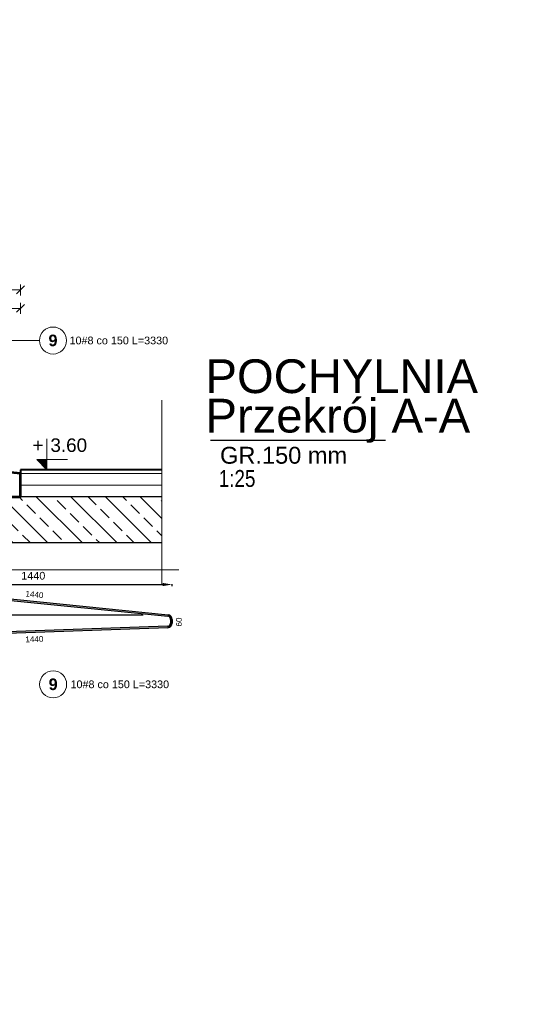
# Model space of a CAD drawing. Extents: x -29285 to 83599, y 0 to 75879.
# Tile 12 of 20: x 39604 to 42200, y 5106 to 10212. Entities that reach past the tile are written whole.
import ezdxf
from ezdxf import colors
from ezdxf.entities.mleader import LeaderData, LeaderLine
from ezdxf.enums import TextEntityAlignment as Align
from ezdxf.math import Vec2, Vec3

# ---------------------------------------------------------------- set-up
doc = ezdxf.new("R2010")
doc.units = 0
doc.header["$LTSCALE"] = 10
doc.header["$MEASUREMENT"] = 0
doc.linetypes.add('HIDDEN', pattern=[0.375, 0.25, -0.125])
for name, color, linetype, lineweight in [('!! 1_ PROJ WARSTWY', 252, 'Continuous', 9), ('!! 1_PROJ Sciany', 2, 'Continuous', 40), ('DO KONSTRUKCJI', 222, 'Continuous', 35), ('P-Linia1', 3, 'Continuous', 40), ('P-Linia2', 2, 'Continuous', 25), ('P-Linia3', 6, 'Continuous', 60), ('P-Opis słupy', 30, 'Continuous', 9), ('P-Przerywana', 13, 'HIDDEN', 9), ('P-Szraf - Ściana żelbetowa', 54, 'Continuous', 0), ('P-Wymiar', 254, 'Continuous', 9)]:
    doc.layers.add(name, color=color, linetype=linetype, lineweight=lineweight)
for name, color, linetype in [('RCAD_opis kształtu pręta', 7, 'Continuous'), ('RCAD_pręt wyrzucony', 130, 'Continuous'), ('RCAD_symbole graficzne', 7, 'Continuous')]:
    doc.layers.add(name, color=color, linetype=linetype)
doc.styles.add('_Fdelita opis', font='arial.ttf')
doc.styles.add('ROMANS', font='romans.shx', dxfattribs={"width": 0.7})
doc.styles.add('style1', font='arial.ttf')
doc.styles.add('style3', font='arialbd.ttf')
doc.dimstyles.new('A25', dxfattribs={"dimscale": 27, "dimtxt": 1.75, "dimasz": 0.06, "dimexe": 0, "dimexo": 0, "dimgap": 1, "dimtad": 1, "dimdec": 4, "dimrnd": 0.1, "dimdsep": 46, "dimtxsty": 'ROMANS', "dimblk": '[[[[[[[[', "dimcen": 2, "dimdle": 2, "dimse1": 1, "dimse2": 1, "dimclrd": 256, "dimclrt": 1, "dimadec": 0, "dimazin": 0, "dimtfac": 1, "dimtdec": 4, "dimtix": 1, "dimtmove": 2, "dimatfit": 3, "dimldrblk": '[[[[[[[[', "dimfxl": 0, "dimtvp": 0.6, "dimtolj": 1, "dimlwd": -1, "dimarcsym": 0})
doc.dimstyles.new('RBCT DIM 20', dxfattribs={"dimtxt": 40, "dimasz": 50, "dimexe": 2.5, "dimexo": 150, "dimgap": 25, "dimtad": 1, "dimdec": 0, "dimzin": 1, "dimtxsty": 'style1', "dimcen": 50, "dimclrd": 8, "dimclre": 8, "dimclrt": 2, "dimadec": 0, "dimazin": 0, "dimtfac": 1, "dimtdec": 0, "dimtmove": 0, "dimatfit": 3, "dimfxl": 1, "dimarcsym": 0})

# ---------------------------------------------------------------- blocks, each defined once
blk = doc.blocks.new('[[[[[[[[')
at = {"layer": 'P-Wymiar'}
for p, q in [((-12.7, -12.7), (12.7, 12.7)), ((0, 0), (-4.6, 0)), ((0, 18), (0, -18))]:
    blk.add_line(p, q, dxfattribs=at)
blk = doc.blocks.new('*D326')
at = {"layer": 'Defpoints', "color": 0, "transparency": 16777216}
for p in [(39608.8, 8714.6), (38108.8, 7859.4), (39608.8, 7858.1)]:
    blk.add_point(p, dxfattribs=at)
at = {"layer": 'P-Wymiar', "transparency": 16777216}
blk.add_line((38110.4, 8714.6), (39607.2, 8714.6), dxfattribs=at)
at = {"layer": 'P-Wymiar', "transparency": 16777216, "xscale": 1.62, "yscale": 1.62, "zscale": 1.62, "rotation": 180}
blk.add_blockref('[[[[[[[[', (38108.8, 8714.6), dxfattribs=at)
at = {"layer": 'P-Wymiar', "transparency": 16777216, "xscale": 1.62, "yscale": 1.62, "zscale": 1.62}
blk.add_blockref('[[[[[[[[', (39608.8, 8714.6), dxfattribs=at)
at = {"layer": 'P-Wymiar', "color": 1, "transparency": 16777216, "insert": (38858.8, 8765.2), "char_height": 47.25, "attachment_point": 5, "style": 'ROMANS'}
blk.add_mtext('\\A1;1500', dxfattribs=at)
blk = doc.blocks.new('*D327')
at = {"layer": 'Defpoints', "color": 0, "transparency": 16777216}
for p in [(35168.8, 8810), (35168.8, 8308.1), (39608.8, 7798.1)]:
    blk.add_point(p, dxfattribs=at)
at = {"layer": 'P-Wymiar', "transparency": 16777216}
blk.add_line((39607.2, 8810), (35170.4, 8810), dxfattribs=at)
at = {"layer": 'P-Wymiar', "transparency": 16777216, "xscale": 1.62, "yscale": 1.62, "zscale": 1.62, "rotation": 180}
blk.add_blockref('[[[[[[[[', (35168.8, 8810), dxfattribs=at)
at = {"layer": 'P-Wymiar', "transparency": 16777216, "xscale": 1.62, "yscale": 1.62, "zscale": 1.62}
blk.add_blockref('[[[[[[[[', (39608.8, 8810), dxfattribs=at)
at = {"layer": 'P-Wymiar', "color": 1, "transparency": 16777216, "insert": (37388.8, 8860.6), "char_height": 47.25, "attachment_point": 5, "style": 'ROMANS'}
blk.add_mtext('\\A1;4440', dxfattribs=at)
blk = doc.blocks.new('*D336')
at = {"layer": 'Defpoints', "color": 0, "transparency": 16777216}
for p in [(38955.1, 7266.9), (40395.1, 7282.5), (40395.1, 7123.4)]:
    blk.add_point(p, dxfattribs=at)
at = {"layer": 'P-Wymiar', "color": 8, "lineweight": -2, "transparency": 16777216}
for p, q in [((38955.1, 7416.9), (38955.1, 7285)), ((39005.1, 7282.5), (40345.1, 7282.5)), ((40395.1, 7273.4), (40395.1, 7285))]:
    blk.add_line(p, q, dxfattribs=at)
at = {"layer": 'P-Wymiar', "color": 8, "transparency": 16777216}
for points in [[(39005.1, 7290.8), (39005.1, 7274.2), (38955.1, 7282.5)], [(40345.1, 7290.8), (40345.1, 7274.2), (40395.1, 7282.5)]]:
    blk.add_solid(points, dxfattribs=at)
at = {"layer": 'P-Wymiar', "color": 2, "transparency": 16777216, "insert": (39675.1, 7327.9), "char_height": 40, "attachment_point": 5, "style": 'style1'}
blk.add_mtext('1440', dxfattribs=at)
blk = doc.blocks.new('*D337')
at = {"layer": 'Defpoints', "color": 0, "transparency": 16777216}
for p in [(38955.1, 7266.9), (38766.3, 7123.4), (40395.1, 7123.4)]:
    blk.add_point(p, dxfattribs=at)
at = {"layer": 'P-Wymiar', "color": 8, "lineweight": -2, "transparency": 16777216}
for p, q in [((38766.3, 7316.9), (38766.3, 7366.9)), ((38805.1, 7266.9), (38763.8, 7266.9)), ((38766.3, 7266.9), (38766.3, 7123.4)), ((40245.1, 7123.4), (38763.8, 7123.4)), ((38766.3, 7073.4), (38766.3, 7023.4))]:
    blk.add_line(p, q, dxfattribs=at)
at = {"layer": 'P-Wymiar', "color": 8, "transparency": 16777216}
for points in [[(38758, 7316.9), (38774.6, 7316.9), (38766.3, 7266.9)], [(38758, 7073.4), (38774.6, 7073.4), (38766.3, 7123.4)]]:
    blk.add_solid(points, dxfattribs=at)
at = {"layer": 'P-Wymiar', "color": 2, "transparency": 16777216, "insert": (38720.9, 7195.2), "char_height": 40, "attachment_point": 5, "rotation": 90, "style": 'style1'}
blk.add_mtext('140', dxfattribs=at)

msp = doc.modelspace()

# ---------------------------------------------------------------- hatches: boundary and pattern name
at = {"layer": 'P-Szraf - Ściana żelbetowa'}
h = msp.add_hatch(dxfattribs=at)
h.set_pattern_fill('ANSI33', color=256, scale=20, angle=90)
h.set_pattern_definition([(135, (-574876.93, 2094347.9), (-89.802561, -89.802561), []), (135, (-574876.93, 2094437.7), (-89.802561, -89.802561), [63.5, -31.75])])
h.paths.add_polyline_path([(33418.73883, 7359.32634), (33668.73883, 7359.32634), (33668.73883, 7498.12957), (40341.38797, 7498.12957), (40341.38797, 7737.34811), (33418.73883, 7733.12957)])
at = {"layer": 'RCAD_pręt wyrzucony'}
for points in [[(38980.74203, 7258.86614), (38981.54956, 7266.82528), (40373.54956, 7125.59292), (40372.74203, 7117.63378)], [(40387.12696, 7101.7155), (40395.12696, 7101.7155), (40395.12696, 7082.64757), (40387.12696, 7082.64757)], [(40371.6895, 7066.65746), (40371.97076, 7058.66241), (38978.96619, 7009.65634), (38978.68493, 7017.65139)]]:
    msp.add_hatch(color=4, dxfattribs=at).paths.add_polyline_path(points, flags=0)
h = msp.add_hatch(color=4, dxfattribs=at)
edge = h.paths.add_edge_path(flags=0)
edge.add_line((40395.12696, 7101.7155), (40387.12696, 7101.7155))
edge.add_arc((40371.12696, 7101.7155), 16, 0, 84.20659347)
edge.add_line((40372.74203, 7117.63378), (40373.54956, 7125.59292))
edge.add_arc((40371.12696, 7101.7155), 24, 360, 444.20659347, ccw=False)
h = msp.add_hatch(color=4, dxfattribs=at)
edge = h.paths.add_edge_path(flags=0)
edge.add_line((40371.97076, 7058.66241), (40371.6895, 7066.65746))
edge.add_arc((40371.12696, 7082.64757), 16, -87.9851585, 0)
edge.add_line((40387.12696, 7082.64757), (40395.12696, 7082.64757))
edge.add_arc((40371.12696, 7082.64757), 24, 272.0148415, 360, ccw=False)
at = {"layer": 'RCAD_symbole graficzne'}
msp.add_hatch(color=1, dxfattribs=at).paths.add_polyline_path([(39692.58799, 7931.4629), (39745.92132, 7878.12957), (39745.92132, 7931.4629)], flags=0)

# ---------------------------------------------------------------- linework, layer by layer
at = {"layer": '!! 1_ PROJ WARSTWY'}
for points in [[(40341.38797, 7858.12957), (39608.7751, 7858.12957)], [(40341.38797, 7798.12957), (39608.7751, 7798.12957)]]:
    msp.add_lwpolyline(points, dxfattribs=at)
at = {"layer": '!! 1_PROJ Sciany'}
for points in [[(40341.38797, 7878.12957), (39608.7751, 7878.12957)], [(39608.7751, 7878.12957), (39608.7751, 7858.12957)]]:
    msp.add_lwpolyline(points, dxfattribs=at)
at = {"layer": 'DO KONSTRUKCJI'}
msp.add_lwpolyline([(39608.7751, 7878.12957), (39608.7751, 7878.12957)], dxfattribs=at)
at = {"layer": 'P-Linia1', "lineweight": 53}
msp.add_lwpolyline([(38108.7751, 7859.35331), (38108.7751, 7738.12957), (39608.7751, 7738.12957), (39608.7751, 7858.12957), (35167.76221, 8308.12957), (33668.73883, 8308.12957), (33668.73883, 8158.12957), (35160.182, 8158.12957), (38108.7751, 7859.35331)], dxfattribs=at)
at = {"layer": 'P-Linia2'}
for points in [[(40341.38797, 7738.12957), (33418.73883, 7738.12957)], [(40341.38797, 7498.12957), (33668.73883, 7498.12957)]]:
    msp.add_lwpolyline(points, dxfattribs=at)
at = {"layer": 'P-Linia3', "color": 6, "linetype": 'Continuous', "lineweight": 30}
msp.add_line((40593.07654, 8030.56887), (41501.7396, 8030.56887), dxfattribs=at)
at = {"layer": 'P-Przerywana'}
for points in [[(40341.38797, 8238.24887), (40341.38797, 7280.22942)], [(33291.73084, 7359.32634), (40429.9667, 7359.32634)]]:
    msp.add_lwpolyline(points, dxfattribs=at)
at = {"layer": 'RCAD_opis kształtu pręta', "color": 8, "lineweight": 0}
msp.add_line((39109.18528, 8547.86806), (39707.19089, 8547.86806), dxfattribs=at)
msp.add_circle((39777.19089, 8547.86806), 70, dxfattribs=at)
at = {"layer": 'RCAD_pręt wyrzucony', "color": 4}
for p, q in [((38980.74203, 7258.86614), (40372.74203, 7117.63378)), ((38981.54956, 7266.82528), (40373.54956, 7125.59292)), ((40387.12696, 7101.7155), (40387.12696, 7082.64757)), ((40395.12696, 7101.7155), (40395.12696, 7082.64757)), ((40371.6895, 7066.65746), (38978.68493, 7017.65139)), ((40371.97076, 7058.66241), (38978.96619, 7009.65634))]:
    msp.add_line(p, q, dxfattribs=at)
at = {"layer": 'RCAD_pręt wyrzucony', "color": 8, "lineweight": 0}
msp.add_circle((39778.00302, 6764.79699), 70, dxfattribs=at)
at = {"layer": 'RCAD_pręt wyrzucony', "color": 4}
for centre, radius, start, end in [((40371.12696, 7101.7155), 16, 360, 84.20659347), ((40371.12696, 7101.7155), 24, 360, 84.20659347), ((40371.12696, 7082.64757), 16, 272.0148415, 360), ((40371.12696, 7082.64757), 24, 272.0148415, 0)]:
    msp.add_arc(centre, radius, start, end, dxfattribs=at)
at = {"layer": 'RCAD_symbole graficzne', "color": 1, "lineweight": 0}
for p, q in [((39745.92132, 7878.12957), (39745.92132, 8038.12957)), ((39852.58799, 7931.4629), (39692.58799, 7931.4629)), ((39692.58799, 7931.4629), (39745.92132, 7878.12957)), ((39825.92132, 7878.12957), (39665.92132, 7878.12957))]:
    msp.add_line(p, q, dxfattribs=at)

# ---------------------------------------------------------------- texts
at = {"layer": 'P-Linia1', "color": 3, "lineweight": 30, "style": '_Fdelita opis'}
msp.add_text('GR.150 mm', height=87.5, dxfattribs=at).set_placement((40643.40446, 7909.08818))
at = {"layer": 'P-Linia1', "color": 3, "lineweight": 30, "insert": (40636.5297, 7876.4065), "char_height": 87.5, "attachment_point": 1, "style": '_Fdelita opis'}
msp.add_mtext_dynamic_manual_height_columns('{\\W0.8;1:25}', width=1933.9297709, gutter_width=12.5, heights=[0], dxfattribs=at)
at = {"layer": 'P-Linia3', "color": 6, "lineweight": 30, "style": '_Fdelita opis'}
for s, p in [('POCHYLNIA', (40568.16668, 8275.25798)), ('Przekrój A-A', (40568.16668, 8070.8004))]:
    msp.add_text(s, height=175, dxfattribs=at).set_placement(p)
at = {"layer": 'RCAD_opis kształtu pręta', "color": 1, "attachment_point": 5}
for s, insert, char_height, style in [('9', (39777.19089, 8547.86806), 60, 'style3'), ('10#8 co 150 L=3330', (40118.39144, 8547.86806), 40, 'style1')]:
    msp.add_mtext(s, dxfattribs=dict(at, insert=insert, char_height=char_height, style=style))
at = {"layer": 'RCAD_pręt wyrzucony', "color": 1, "char_height": 30, "attachment_point": 5, "style": 'style1'}
for s, insert, rotation in [('1440', (39681.08253, 7231.03033), 354.20659347), ('60', (40430.12696, 7088.19067), 90), ('1440', (39680.68742, 6999.32132), 2.0148415)]:
    msp.add_mtext(s, dxfattribs=dict(at, insert=insert, rotation=rotation))
at = {"layer": 'RCAD_pręt wyrzucony', "color": 1, "insert": (39778.00302, 6764.79699), "char_height": 60, "attachment_point": 5, "style": 'style3'}
msp.add_mtext('9', dxfattribs=at)
at = {"layer": 'RCAD_pręt wyrzucony', "color": 2, "insert": (39868.00302, 6764.79699), "char_height": 40, "attachment_point": 4, "style": 'style1'}
msp.add_mtext('10#8 co 150 L=3330', dxfattribs=at)
at = {"layer": 'RCAD_symbole graficzne', "color": 2, "style": 'style1'}
msp.add_text('+', height=70, dxfattribs=at).set_placement((39728.14355, 7949.24068), align=Align.BOTTOM_RIGHT)
msp.add_text('3.60 ', height=70, dxfattribs=at).set_placement((39763.6991, 7949.24068), align=Align.BOTTOM_LEFT)

# ---------------------------------------------------------------- dimensions: what is measured, and where the dimension line sits
at = {"layer": 'P-Wymiar'}
for base, p1, p2, picture, middle in [((35168.76221, 8810.01931), (39608.7751, 7798.12957), (35168.76221, 8308.12957), '*D327', (37388.76866, 8860.64431)), ((39608.7751, 8714.55198), (38108.7751, 7859.35331), (39608.7751, 7858.12957), '*D326', (38858.7751, 8765.17698))]:
    dim = msp.add_linear_dim(base=base, p1=p1, p2=p2, dimstyle='A25', override={"dimfxl": 0.18, "dimfxlon": 1}, dxfattribs=at)
    dim.commit()
    dim.dimension.update_dxf_attribs({"geometry": picture, "text_midpoint": middle})
dim = msp.add_linear_dim(base=(40395.12696, 7282.50633), p1=(38955.12696, 7266.94787), p2=(40395.12696, 7123.40367), text='1440', dimstyle='RBCT DIM 20', dxfattribs=at)
dim.commit()
dim.dimension.update_dxf_attribs({"geometry": '*D336', "text_midpoint": (39675.12696, 7327.92925)})
dim = msp.add_linear_dim(base=(38766.29188, 7123.40367), p1=(38955.12696, 7266.94787), p2=(40395.12696, 7123.40367), angle=90, text='140', dimstyle='RBCT DIM 20', dxfattribs=at)
dim.commit()
dim.dimension.update_dxf_attribs({"geometry": '*D337', "text_midpoint": (38720.86896, 7195.17577)})

# ---------------------------------------------------------------- leaders
at = {"layer": 'P-Opis słupy'}
ml = msp.add_multileader_mtext('Standard', dxfattribs=at)
ml.set_content('         ', color=256)
ml.set_leader_properties()
ml.build(insert=Vec2(0, 0))
ml.multileader.update_dxf_attribs({"arrow_head_size": 78})
ctx = ml.context
ctx.base_point, ctx.char_height, ctx.arrow_head_size, ctx.landing_gap_size, ctx.plane_origin = Vec3(75704.62451, 12147.86704), 2.6, 78, 1.3, Vec3(75778.95855, 10736.38629)
notes = []
notes.append((ctx, [(0, (0, 0, 0), (0, 0), (1, 0), 1, [])]))
ctx.mtext.insert, ctx.mtext.flow_direction = Vec3(75705.92451, 12149.16704), 5
for ctx, leaders in notes:
    for number, flags, end, landing, length, lines in leaders:
        leader = LeaderData()
        leader.index, (leader.has_last_leader_line, leader.has_dogleg_vector, leader.attachment_direction) = number, flags
        leader.last_leader_point, leader.dogleg_vector, leader.dogleg_length = Vec3(end), Vec3(landing), length
        for number, points, colour, breaks in lines:
            line = LeaderLine()
            line.index, line.vertices, line.color, line.breaks = number, Vec3.list(points), colors.encode_raw_color(colour), breaks
            leader.lines.append(line)
        ctx.leaders.append(leader)

doc.saveas('drawing.dxf')
